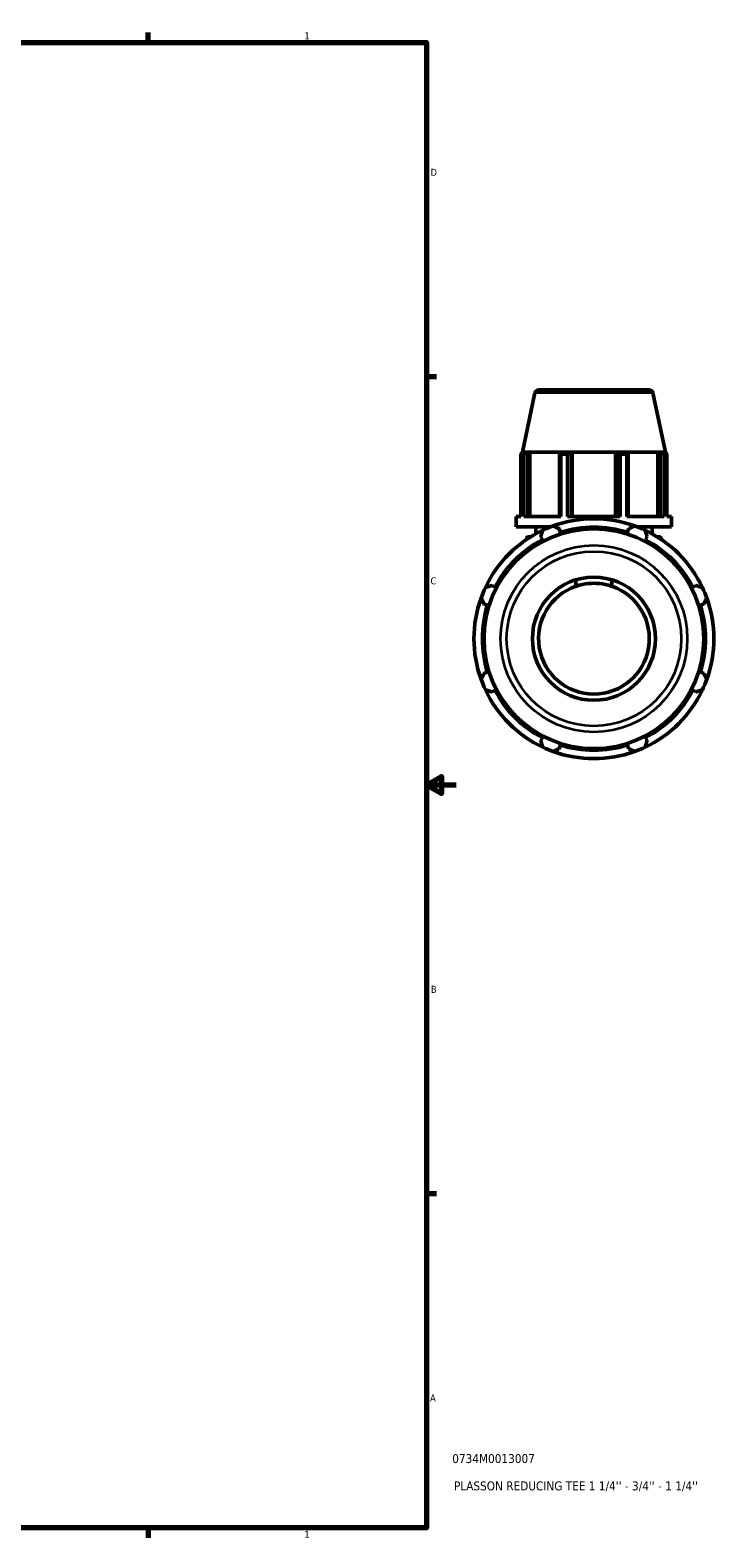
# Model space of a CAD drawing. Header units: inches. Extents: x 0.1 to 44.9, y -10.1 to 31.4.
# Tile 6 of 7: x 28.2 to 37.4, y 0.9 to 21.2. Entities that reach past the tile are written whole.
import ezdxf

# ---------------------------------------------------------------- set-up
doc = ezdxf.new("R2010")
doc.units = ezdxf.units.IN
doc.header["$MEASUREMENT"] = 0
for name, color, linetype, lineweight in [('Border (ANSI)', 7, 'Continuous', 70), ('Title (ANSI)', 7, 'Continuous', 50), ('Visible (ANSI)', 7, 'Continuous', 50), ('Visible Narrow (ANSI)', 7, 'Continuous', 35)]:
    doc.layers.add(name, color=color, linetype=linetype, lineweight=lineweight)
doc.styles.add('Note Text (ANSI)', font='tahoma.ttf')
doc.styles.add('Text Style29', font='tahoma.ttf')

# ---------------------------------------------------------------- blocks, each defined once
blk = doc.blocks.new('Borders Default Border')
at = {"layer": 'Border (ANSI)'}
for p, q in [((29.75, 21), (29.75, 21.134)), ((33.5, 16.5), (33.634, 16.5)), ((33.5, 5.5), (33.634, 5.5)), ((29.75, 1), (29.75, 0.866))]:
    blk.add_line(p, q, dxfattribs=at)
at = {"layer": 'Border (ANSI)', "flags": 128}
for points in [[(0.5, 1), (0.5, 21), (33.5, 21), (33.5, 1), (0.5, 1)], [(33.9, 11), (33.5, 11), (33.7, 11.115), (33.7, 10.885), (33.5, 11)]]:
    blk.add_lwpolyline(points, dxfattribs=at)
at = {"layer": 'Border (ANSI)', "color": 5, "true_color": 0x0000ff, "char_height": 0.0945, "attachment_point": 7, "style": 'Note Text (ANSI)'}
for s, insert in [('1', (31.854, 21.04)), ('D', (33.553, 19.203)), ('C', (33.552, 13.701)), ('B', (33.558, 8.203)), ('A', (33.547, 2.703)), ('1', (31.854, 0.866))]:
    blk.add_mtext(s, dxfattribs=dict(at, insert=insert))
blk = doc.blocks.new('Title Blocks ANSI - Large')
at = {"layer": 'Title (ANSI)', "color": 5, "true_color": 0x0000ff, "style": 'Text Style29'}
for tag, p in [('PART_NUMBER_001', (0.345, 0.873)), ('DESCRIPTION_001', (0.369, 0.505))]:
    blk.add_attdef(tag, p, '', height=0.12, dxfattribs=at)

msp = doc.modelspace()

# ---------------------------------------------------------------- linework, layer by layer
at = {"layer": 'Visible (ANSI)'}
for p, q in [((34.959, 16.279), (34.79, 15.483)), ((35.01, 16.321), (36.496, 16.321)), ((36.547, 16.279), (36.716, 15.483)), ((34.807, 15.457), (34.77, 15.457)), ((34.77, 14.618), (34.77, 15.457)), ((34.79, 15.483), (34.781, 15.481)), ((34.826, 15.481), (34.781, 15.481)), ((34.781, 15.463), (34.781, 15.481)), ((36.716, 15.483), (34.79, 15.483)), ((34.826, 15.481), (34.796, 15.471)), ((34.807, 15.457), (34.807, 14.618)), ((34.863, 15.471), (34.891, 15.481)), ((34.863, 14.618), (34.863, 15.471)), ((34.891, 14.618), (34.891, 15.481)), ((35.304, 15.481), (34.891, 15.481)), ((35.304, 15.481), (35.29, 15.471)), ((35.29, 15.471), (35.29, 14.618)), ((35.399, 15.457), (35.308, 15.457)), ((35.308, 14.618), (35.308, 15.457)), ((35.399, 15.457), (35.399, 14.618)), ((35.451, 15.471), (35.461, 15.481)), ((35.451, 14.618), (35.451, 15.471)), ((35.461, 14.618), (35.461, 15.481)), ((36.045, 15.481), (35.461, 15.481)), ((36.045, 14.618), (36.045, 15.481)), ((36.045, 15.481), (36.055, 15.471)), ((36.055, 15.471), (36.055, 14.618)), ((36.198, 15.457), (36.107, 15.457)), ((36.107, 14.618), (36.107, 15.457)), ((36.198, 15.457), (36.198, 14.618)), ((36.216, 15.471), (36.202, 15.481)), ((36.615, 15.481), (36.202, 15.481)), ((36.216, 14.618), (36.216, 15.471)), ((36.615, 14.618), (36.615, 15.481)), ((36.615, 15.481), (36.643, 15.471)), ((36.643, 15.471), (36.643, 14.618)), ((36.71, 15.471), (36.68, 15.481)), ((36.725, 15.481), (36.68, 15.481)), ((36.736, 15.457), (36.698, 15.457)), ((36.698, 14.618), (36.698, 15.457)), ((36.716, 15.483), (36.725, 15.481)), ((36.725, 15.463), (36.725, 15.481)), ((36.736, 15.457), (36.736, 14.618)), ((34.708, 14.478), (34.708, 14.618)), ((34.77, 14.618), (34.708, 14.618)), ((35.308, 14.618), (34.807, 14.618)), ((36.107, 14.618), (35.399, 14.618)), ((36.698, 14.618), (36.198, 14.618)), ((36.798, 14.618), (36.736, 14.618)), ((36.798, 14.478), (36.798, 14.618)), ((35.174, 14.478), (34.708, 14.478)), ((34.969, 14.383), (34.969, 14.478)), ((35.301, 14.403), (35.287, 14.45)), ((36.219, 14.45), (36.205, 14.403)), ((36.798, 14.478), (36.332, 14.478)), ((36.537, 14.383), (36.537, 14.478)), ((34.844, 14.306), (34.844, 14.311)), ((34.877, 14.344), (34.903, 14.344)), ((35.037, 14.346), (35.059, 14.303)), ((36.446, 14.303), (36.469, 14.346)), ((36.603, 14.344), (36.629, 14.344)), ((36.662, 14.306), (36.662, 14.311)), ((34.421, 13.664), (34.378, 13.687)), ((35.51, 13.763), (35.51, 13.676)), ((35.996, 13.676), (35.996, 13.763)), ((37.128, 13.687), (37.085, 13.664)), ((34.274, 13.437), (34.321, 13.423)), ((37.185, 13.423), (37.232, 13.437)), ((34.321, 12.519), (34.274, 12.505)), ((37.232, 12.505), (37.185, 12.519)), ((34.378, 12.255), (34.421, 12.277)), ((37.085, 12.277), (37.128, 12.255)), ((35.059, 11.639), (35.037, 11.596)), ((36.469, 11.596), (36.446, 11.639)), ((35.287, 11.492), (35.301, 11.539)), ((36.205, 11.539), (36.219, 11.492))]:
    msp.add_line(p, q, dxfattribs=at)
for radius in [1.48, 0.829]:
    msp.add_circle((35.753, 12.971), radius, dxfattribs=at)
for centre, radius, start, end in [((35.01, 16.269), 0.0524, 90, 168), ((36.496, 16.269), 0.0524, 12, 90), ((35.753, 12.971), 1.615, 115.208, 154.792), ((35.753, 12.971), 1.615, 109.792, 115.208), ((35.753, 12.971), 1.615, 70.208, 109.792), ((35.753, 12.971), 1.502, 72.5, 107.5), ((35.753, 12.971), 1.615, 64.792, 70.208), ((35.753, 12.971), 1.615, 25.208, 64.792), ((35.753, 12.971), 1.502, 117.5, 152.5), ((34.877, 14.311), 0.0331, 90, 180), ((35.753, 12.971), 1.502, 27.5, 62.5), ((36.629, 14.311), 0.0331, 0, 90), ((35.753, 12.971), 1.615, 154.792, 160.208), ((35.753, 12.971), 0.746, 109.0455, 70.9545), ((35.753, 12.971), 1.615, 19.792, 25.208), ((35.753, 12.971), 1.615, 160.208, 199.792), ((35.753, 12.971), 1.502, 162.5, 197.5), ((35.753, 12.971), 1.502, 342.5, 17.5), ((35.753, 12.971), 1.615, 340.208, 19.792), ((35.753, 12.971), 1.615, 199.792, 205.208), ((35.753, 12.971), 1.615, 334.792, 340.208), ((35.753, 12.971), 1.615, 205.208, 244.792), ((35.753, 12.971), 1.502, 207.5, 242.5), ((35.753, 12.971), 1.615, 295.208, 334.792), ((35.753, 12.971), 1.502, 297.5, 332.5), ((35.753, 12.971), 1.615, 244.792, 250.208), ((35.753, 12.971), 1.615, 250.208, 289.792), ((35.753, 12.971), 1.502, 252.5, 287.5), ((35.753, 12.971), 1.615, 289.792, 295.208)]:
    msp.add_arc(centre, radius, start, end, dxfattribs=at)
for points, weights in [([(34.77, 15.457), (34.783, 15.464), (34.796, 15.471)], [1, 1.0008306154, 1.00084423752]), ([(34.863, 15.471), (34.836, 15.464), (34.807, 15.457)], [1.00084423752, 1.0008306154, 1]), ([(35.308, 15.457), (35.299, 15.464), (35.29, 15.471)], [1, 1.0008306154, 1.00084423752]), ([(35.451, 15.471), (35.426, 15.464), (35.399, 15.457)], [1.00084423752, 1.0008306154, 1]), ([(36.107, 15.457), (36.08, 15.464), (36.055, 15.471)], [1, 1.0008306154, 1.00084423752]), ([(36.216, 15.471), (36.207, 15.464), (36.198, 15.457)], [1.00084423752, 1.0008306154, 1]), ([(36.698, 15.457), (36.67, 15.464), (36.643, 15.471)], [1, 1.0008306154, 1.00084423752]), ([(36.71, 15.471), (36.723, 15.464), (36.736, 15.457)], [1.00084423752, 1.0008306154, 1]), ([(35.037, 14.346), (35.051, 14.388), (35.065, 14.432)], [1.00097847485, 1.0008977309, 1]), ([(35.206, 14.491), (35.247, 14.47), (35.287, 14.45)], [1, 1.0008977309, 1.00097847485]), ([(36.219, 14.45), (36.259, 14.47), (36.3, 14.491)], [1.00097847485, 1.0008977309, 1]), ([(36.441, 14.432), (36.455, 14.388), (36.469, 14.346)], [1, 1.0008977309, 1.00097847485]), ([(34.292, 13.659), (34.336, 13.673), (34.378, 13.687)], [1, 1.0008977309, 1.00097847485]), ([(37.128, 13.687), (37.17, 13.673), (37.214, 13.659)], [1.00097847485, 1.0008977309, 1]), ([(34.274, 13.437), (34.254, 13.477), (34.233, 13.518)], [1.00097847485, 1.0008977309, 1]), ([(37.273, 13.518), (37.252, 13.477), (37.232, 13.437)], [1, 1.0008977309, 1.00097847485]), ([(34.233, 12.424), (34.254, 12.465), (34.274, 12.505)], [1, 1.0008977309, 1.00097847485]), ([(37.232, 12.505), (37.252, 12.465), (37.273, 12.424)], [1.00097847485, 1.0008977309, 1]), ([(34.378, 12.255), (34.336, 12.269), (34.292, 12.283)], [1.00097847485, 1.0008977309, 1]), ([(37.214, 12.283), (37.17, 12.269), (37.128, 12.255)], [1, 1.0008977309, 1.00097847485]), ([(35.065, 11.51), (35.051, 11.554), (35.037, 11.596)], [1, 1.0008977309, 1.00097847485]), ([(36.469, 11.596), (36.455, 11.554), (36.441, 11.51)], [1.00097847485, 1.0008977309, 1]), ([(35.287, 11.492), (35.247, 11.472), (35.206, 11.451)], [1.00097847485, 1.0008977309, 1]), ([(36.3, 11.451), (36.259, 11.472), (36.219, 11.492)], [1, 1.0008977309, 1.00097847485])]:
    msp.add_rational_spline(points, weights, degree=2, dxfattribs=at)
msp.add_open_spline([(35.51, 13.676), (35.539, 13.686), (35.57, 13.695), (35.651, 13.712), (35.702, 13.717), (35.804, 13.717), (35.855, 13.712), (35.936, 13.695), (35.967, 13.686), (35.996, 13.676)], degree=3, knots=[-3.942023, -3.942023, -3.942023, -3.942023, -3.701819, -3.701819, -3.314357, -3.314357, -2.926896, -2.926896, -2.686692, -2.686692, -2.686692, -2.686692], dxfattribs=at)
at = {"layer": 'Visible Narrow (ANSI)'}
for p, q in [((36.537, 16.279), (34.968, 16.279)), ((34.851, 14.311), (34.844, 14.311)), ((36.662, 14.311), (36.655, 14.311))]:
    msp.add_line(p, q, dxfattribs=at)
for radius in [1.257, 1.176]:
    msp.add_circle((35.753, 12.971), radius, dxfattribs=at)

# ---------------------------------------------------------------- block references
msp.add_blockref('Borders Default Border', (0, 0))
msp.add_blockref('Title Blocks ANSI - Large', (33.5, 1)).add_auto_attribs({'PART_NUMBER_001': '0734M0013007', 'DESCRIPTION_001': "PLASSON REDUCING TEE 1 1/4'' - 3/4'' - 1 1/4''"})

doc.saveas('drawing.dxf')
